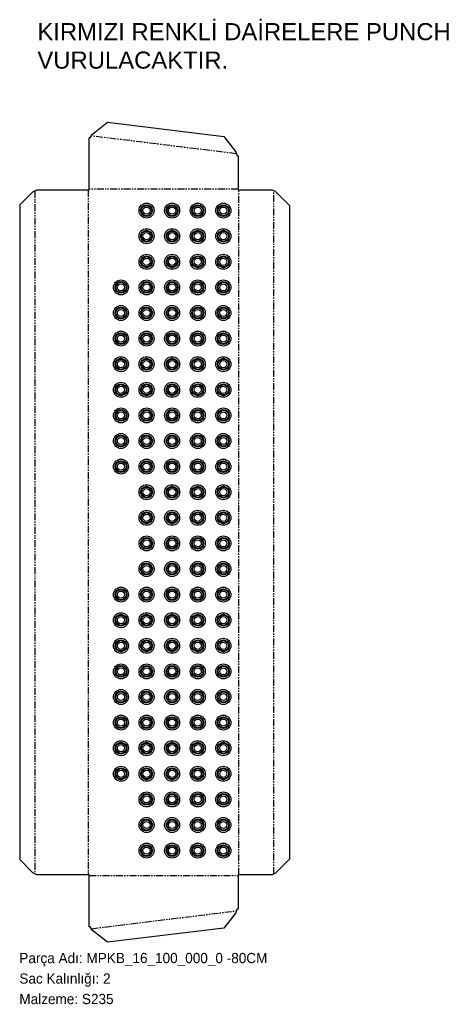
# Model space of a CAD drawing. Header units: millimetres. Extents: x 0 to 501, y -72 to 1082.
import ezdxf

# ---------------------------------------------------------------- set-up
doc = ezdxf.new("R2010")
doc.units = ezdxf.units.MM
for name, pattern in [('SLD-İki-Kısa-Kesik-Çizgili-Uzun-Kesik-Çizgi', [15.748, 8.128, -1.524, 1.524, -1.524, 1.524, -1.524]), ('SLD-Katı', [0]), ('SLD-Sürekli', [0])]:
    doc.linetypes.add(name, pattern=pattern)
doc.layers.add('METIN', color=96, linetype='SLD-Katı')
doc.styles.add('SLDTEXTSTYLE0', font='ARIAL.TTF', dxfattribs={"width": 0.948, "bigfont": 'bigfont'})
doc.styles.add('SLDTEXTSTYLE1', font='ARIAL.TTF', dxfattribs={"width": 0.948})
doc.styles.get("Standard").update_dxf_attribs({"font": 'ARIAL.TTF'})

msp = doc.modelspace()

# ---------------------------------------------------------------- linework, layer by layer
at = {"color": 7, "linetype": 'SLD-Sürekli', "lineweight": 25}
for p, q in [((85.538468, 947.370703), (103.369116, 961.301532)), ((103.369116, 961.301532), (239.637455, 944.569884)), ((83.017366, 943.248996), (85.538468, 947.370703)), ((81.724473, 882.143659), (81.724473, 943.248996)), ((83.017366, 943.248996), (81.724473, 943.248996)), ((239.637455, 944.569884), (253.568283, 926.739236)), ((253.568283, 926.739236), (255.017366, 922.130051)), ((255.017366, 922.130051), (256.31026, 922.130051)), ((256.31026, 922.130051), (256.31026, 882.143659)), ((15.878822, 879.88307), (0.4, 864.404248)), ((15.878822, 879.88307), (20.619137, 882.143659)), ((20.619137, 882.143659), (81.724473, 882.143659)), ((256.31026, 882.143659), (296.115596, 882.143659)), ((296.115596, 882.143659), (300.171741, 880.374209)), ((300.171741, 880.374209), (316.63284, 863.91311)), ((0.4, 864.404248), (0.4, 97.297284)), ((316.63284, 863.91311), (316.63284, 97.788422)), ((0.4, 97.297284), (15.878822, 81.818461)), ((316.63284, 97.788422), (300.171741, 81.327323)), ((20.619137, 79.557873), (15.878822, 81.818461)), ((300.171741, 81.327323), (296.115596, 79.557873)), ((81.724473, 79.557873), (20.619137, 79.557873)), ((81.724473, 18.452536), (81.724473, 79.557873)), ((296.115596, 79.557873), (256.31026, 79.557873)), ((256.31026, 79.557873), (256.31026, 39.571481)), ((253.568283, 34.962296), (239.637455, 17.131648)), ((255.017366, 39.571481), (253.568283, 34.962296)), ((255.017366, 39.571481), (256.31026, 39.571481)), ((83.017366, 18.452536), (81.724473, 18.452536)), ((85.538468, 14.330829), (83.017366, 18.452536)), ((103.369116, 0.4), (85.538468, 14.330829)), ((239.637455, 17.131648), (103.369116, 0.4))]:
    msp.add_line(p, q, dxfattribs=at)
at = {"color": 7, "linetype": 'SLD-İki-Kısa-Kesik-Çizgili-Uzun-Kesik-Çizgi'}
for p, q in [((254.292825, 924.434644), (84.277917, 945.309849)), ((18.24898, 881.013365), (18.24898, 80.688167)), ((80.818252, 882.143659), (80.818252, 79.557873)), ((256.31026, 883.049881), (81.724473, 883.049881)), ((257.216481, 79.557873), (257.216481, 882.143659)), ((298.143669, 80.442598), (298.143669, 881.258934)), ((81.724473, 78.651651), (256.31026, 78.651651)), ((84.277917, 16.391683), (254.292825, 37.266888))]:
    msp.add_line(p, q, dxfattribs=at)
at = {"color": 11, "linetype": 'SLD-Sürekli', "lineweight": 25}
for centre, radius in [((149.017366, 857.850766), 8.80083), ((179.017366, 857.850766), 8.80083), ((209.017366, 857.850766), 8.80083), ((239.017366, 857.850766), 8.80083), ((149.017366, 857.850766), 6.921445), ((149.017366, 857.850766), 6.059534), ((149.017366, 857.850766), 4.180149), ((179.017366, 857.850766), 6.921445), ((179.017366, 857.850766), 6.059534), ((179.017366, 857.850766), 4.180149), ((209.017366, 857.850766), 6.921445), ((209.017366, 857.850766), 6.059534), ((209.017366, 857.850766), 4.180149), ((239.017366, 857.850766), 6.921445), ((239.017366, 857.850766), 6.059534), ((239.017366, 857.850766), 4.180149), ((149.017366, 827.850766), 8.80083), ((149.017366, 827.850766), 6.921445), ((149.017366, 827.850766), 6.059534), ((149.017366, 827.850766), 4.180149), ((179.017366, 827.850766), 8.80083), ((179.017366, 827.850766), 6.921445), ((179.017366, 827.850766), 6.059534), ((179.017366, 827.850766), 4.180149), ((209.017366, 827.850766), 8.80083), ((209.017366, 827.850766), 6.921445), ((209.017366, 827.850766), 6.059534), ((209.017366, 827.850766), 4.180149), ((239.017366, 827.850766), 8.80083), ((239.017366, 827.850766), 6.921445), ((239.017366, 827.850766), 6.059534), ((239.017366, 827.850766), 4.180149), ((149.017366, 797.850766), 8.80083), ((149.017366, 797.850766), 6.921445), ((149.017366, 797.850766), 6.059534), ((149.017366, 797.850766), 4.180149), ((179.017366, 797.850766), 8.80083), ((179.017366, 797.850766), 6.921445), ((179.017366, 797.850766), 6.059534), ((179.017366, 797.850766), 4.180149), ((209.017366, 797.850766), 8.80083), ((209.017366, 797.850766), 6.921445), ((209.017366, 797.850766), 6.059534), ((209.017366, 797.850766), 4.180149), ((239.017366, 797.850766), 8.80083), ((239.017366, 797.850766), 6.921445), ((239.017366, 797.850766), 6.059534), ((239.017366, 797.850766), 4.180149), ((119.017366, 767.850766), 8.80083), ((119.017366, 767.850766), 6.921445), ((119.017366, 767.850766), 6.059534), ((149.017366, 767.850766), 8.80083), ((149.017366, 767.850766), 6.921445), ((149.017366, 767.850766), 6.059534), ((179.017366, 767.850766), 8.80083), ((179.017366, 767.850766), 6.921445), ((179.017366, 767.850766), 6.059534), ((209.017366, 767.850766), 8.80083), ((209.017366, 767.850766), 6.921445), ((209.017366, 767.850766), 6.059534), ((239.017366, 767.850766), 8.80083), ((239.017366, 767.850766), 6.921445), ((239.017366, 767.850766), 6.059534), ((119.017366, 767.850766), 4.180149), ((149.017366, 767.850766), 4.180149), ((179.017366, 767.850766), 4.180149), ((209.017366, 767.850766), 4.180149), ((239.017366, 767.850766), 4.180149), ((119.017366, 737.850766), 8.80083), ((119.017366, 737.850766), 6.921445), ((119.017366, 737.850766), 6.059534), ((119.017366, 737.850766), 4.180149), ((149.017366, 737.850766), 8.80083), ((149.017366, 737.850766), 6.921445), ((149.017366, 737.850766), 6.059534), ((149.017366, 737.850766), 4.180149), ((179.017366, 737.850766), 8.80083), ((179.017366, 737.850766), 6.921445), ((179.017366, 737.850766), 6.059534), ((179.017366, 737.850766), 4.180149), ((209.017366, 737.850766), 8.80083), ((209.017366, 737.850766), 6.921445), ((209.017366, 737.850766), 6.059534), ((209.017366, 737.850766), 4.180149), ((239.017366, 737.850766), 8.80083), ((239.017366, 737.850766), 6.921445), ((239.017366, 737.850766), 6.059534), ((239.017366, 737.850766), 4.180149), ((119.017366, 707.850766), 8.80083), ((149.017366, 707.850766), 8.80083), ((179.017366, 707.850766), 8.80083), ((209.017366, 707.850766), 8.80083), ((239.017366, 707.850766), 8.80083), ((119.017366, 707.850766), 6.921445), ((119.017366, 707.850766), 6.059534), ((119.017366, 707.850766), 4.180149), ((149.017366, 707.850766), 6.921445), ((149.017366, 707.850766), 6.059534), ((149.017366, 707.850766), 4.180149), ((179.017366, 707.850766), 6.921445), ((179.017366, 707.850766), 6.059534), ((179.017366, 707.850766), 4.180149), ((209.017366, 707.850766), 6.921445), ((209.017366, 707.850766), 6.059534), ((209.017366, 707.850766), 4.180149), ((239.017366, 707.850766), 6.921445), ((239.017366, 707.850766), 6.059534), ((239.017366, 707.850766), 4.180149), ((119.017366, 677.850766), 8.80083), ((119.017366, 677.850766), 6.921445), ((119.017366, 677.850766), 6.059534), ((119.017366, 677.850766), 4.180149), ((149.017366, 677.850766), 8.80083), ((149.017366, 677.850766), 6.921445), ((149.017366, 677.850766), 6.059534), ((149.017366, 677.850766), 4.180149), ((179.017366, 677.850766), 8.80083), ((179.017366, 677.850766), 6.921445), ((179.017366, 677.850766), 6.059534), ((179.017366, 677.850766), 4.180149), ((209.017366, 677.850766), 8.80083), ((209.017366, 677.850766), 6.921445), ((209.017366, 677.850766), 6.059534), ((209.017366, 677.850766), 4.180149), ((239.017366, 677.850766), 8.80083), ((239.017366, 677.850766), 6.921445), ((239.017366, 677.850766), 6.059534), ((239.017366, 677.850766), 4.180149), ((119.017366, 647.850766), 8.80083), ((119.017366, 647.850766), 6.921445), ((119.017366, 647.850766), 6.059534), ((119.017366, 647.850766), 4.180149), ((149.017366, 647.850766), 8.80083), ((149.017366, 647.850766), 6.921445), ((149.017366, 647.850766), 6.059534), ((149.017366, 647.850766), 4.180149), ((179.017366, 647.850766), 8.80083), ((179.017366, 647.850766), 6.921445), ((179.017366, 647.850766), 6.059534), ((179.017366, 647.850766), 4.180149), ((209.017366, 647.850766), 8.80083), ((209.017366, 647.850766), 6.921445), ((209.017366, 647.850766), 6.059534), ((209.017366, 647.850766), 4.180149), ((239.017366, 647.850766), 8.80083), ((239.017366, 647.850766), 6.921445), ((239.017366, 647.850766), 6.059534), ((239.017366, 647.850766), 4.180149), ((119.017366, 617.850766), 8.80083), ((119.017366, 617.850766), 6.921445), ((119.017366, 617.850766), 6.059534), ((149.017366, 617.850766), 8.80083), ((149.017366, 617.850766), 6.921445), ((149.017366, 617.850766), 6.059534), ((179.017366, 617.850766), 8.80083), ((179.017366, 617.850766), 6.921445), ((179.017366, 617.850766), 6.059534), ((209.017366, 617.850766), 8.80083), ((209.017366, 617.850766), 6.921445), ((209.017366, 617.850766), 6.059534), ((239.017366, 617.850766), 8.80083), ((239.017366, 617.850766), 6.921445), ((239.017366, 617.850766), 6.059534), ((119.017366, 617.850766), 4.180149), ((149.017366, 617.850766), 4.180149), ((179.017366, 617.850766), 4.180149), ((209.017366, 617.850766), 4.180149), ((239.017366, 617.850766), 4.180149), ((119.017366, 587.850766), 8.80083), ((119.017366, 587.850766), 6.921445), ((119.017366, 587.850766), 6.059534), ((119.017366, 587.850766), 4.180149), ((149.017366, 587.850766), 8.80083), ((149.017366, 587.850766), 6.921445), ((149.017366, 587.850766), 6.059534), ((149.017366, 587.850766), 4.180149), ((179.017366, 587.850766), 8.80083), ((179.017366, 587.850766), 6.921445), ((179.017366, 587.850766), 6.059534), ((179.017366, 587.850766), 4.180149), ((209.017366, 587.850766), 8.80083), ((209.017366, 587.850766), 6.921445), ((209.017366, 587.850766), 6.059534), ((209.017366, 587.850766), 4.180149), ((239.017366, 587.850766), 8.80083), ((239.017366, 587.850766), 6.921445), ((239.017366, 587.850766), 6.059534), ((239.017366, 587.850766), 4.180149), ((119.017366, 557.850766), 8.80083), ((149.017366, 557.850766), 8.80083), ((179.017366, 557.850766), 8.80083), ((209.017366, 557.850766), 8.80083), ((239.017366, 557.850766), 8.80083), ((119.017366, 557.850766), 6.921445), ((119.017366, 557.850766), 6.059534), ((119.017366, 557.850766), 4.180149), ((149.017366, 557.850766), 6.921445), ((149.017366, 557.850766), 6.059534), ((149.017366, 557.850766), 4.180149), ((179.017366, 557.850766), 6.921445), ((179.017366, 557.850766), 6.059534), ((179.017366, 557.850766), 4.180149), ((209.017366, 557.850766), 6.921445), ((209.017366, 557.850766), 6.059534), ((209.017366, 557.850766), 4.180149), ((239.017366, 557.850766), 6.921445), ((239.017366, 557.850766), 6.059534), ((239.017366, 557.850766), 4.180149), ((149.017366, 527.850766), 8.80083), ((149.017366, 527.850766), 6.921445), ((149.017366, 527.850766), 6.059534), ((149.017366, 527.850766), 4.180149), ((179.017366, 527.850766), 8.80083), ((179.017366, 527.850766), 6.921445), ((179.017366, 527.850766), 6.059534), ((179.017366, 527.850766), 4.180149), ((209.017366, 527.850766), 8.80083), ((209.017366, 527.850766), 6.921445), ((209.017366, 527.850766), 6.059534), ((209.017366, 527.850766), 4.180149), ((239.017366, 527.850766), 8.80083), ((239.017366, 527.850766), 6.921445), ((239.017366, 527.850766), 6.059534), ((239.017366, 527.850766), 4.180149), ((149.017366, 497.850766), 8.80083), ((149.017366, 497.850766), 6.921445), ((149.017366, 497.850766), 6.059534), ((149.017366, 497.850766), 4.180149), ((179.017366, 497.850766), 8.80083), ((179.017366, 497.850766), 6.921445), ((179.017366, 497.850766), 6.059534), ((179.017366, 497.850766), 4.180149), ((209.017366, 497.850766), 8.80083), ((209.017366, 497.850766), 6.921445), ((209.017366, 497.850766), 6.059534), ((209.017366, 497.850766), 4.180149), ((239.017366, 497.850766), 8.80083), ((239.017366, 497.850766), 6.921445), ((239.017366, 497.850766), 6.059534), ((239.017366, 497.850766), 4.180149), ((149.017366, 467.850766), 8.80083), ((149.017366, 467.850766), 6.921445), ((149.017366, 467.850766), 6.059534), ((179.017366, 467.850766), 8.80083), ((179.017366, 467.850766), 6.921445), ((179.017366, 467.850766), 6.059534), ((209.017366, 467.850766), 8.80083), ((209.017366, 467.850766), 6.921445), ((209.017366, 467.850766), 6.059534), ((239.017366, 467.850766), 8.80083), ((239.017366, 467.850766), 6.921445), ((239.017366, 467.850766), 6.059534), ((149.017366, 467.850766), 4.180149), ((179.017366, 467.850766), 4.180149), ((209.017366, 467.850766), 4.180149), ((239.017366, 467.850766), 4.180149), ((149.017366, 437.850766), 8.80083), ((149.017366, 437.850766), 6.921445), ((149.017366, 437.850766), 6.059534), ((149.017366, 437.850766), 4.180149), ((179.017366, 437.850766), 8.80083), ((179.017366, 437.850766), 6.921445), ((179.017366, 437.850766), 6.059534), ((179.017366, 437.850766), 4.180149), ((209.017366, 437.850766), 8.80083), ((209.017366, 437.850766), 6.921445), ((209.017366, 437.850766), 6.059534), ((209.017366, 437.850766), 4.180149), ((239.017366, 437.850766), 8.80083), ((239.017366, 437.850766), 6.921445), ((239.017366, 437.850766), 6.059534), ((239.017366, 437.850766), 4.180149), ((119.017366, 407.850766), 8.80083), ((149.017366, 407.850766), 8.80083), ((179.017366, 407.850766), 8.80083), ((209.017366, 407.850766), 8.80083), ((239.017366, 407.850766), 8.80083), ((119.017366, 407.850766), 6.921445), ((119.017366, 407.850766), 6.059534), ((119.017366, 407.850766), 4.180149), ((149.017366, 407.850766), 6.921445), ((149.017366, 407.850766), 6.059534), ((149.017366, 407.850766), 4.180149), ((179.017366, 407.850766), 6.921445), ((179.017366, 407.850766), 6.059534), ((179.017366, 407.850766), 4.180149), ((209.017366, 407.850766), 6.921445), ((209.017366, 407.850766), 6.059534), ((209.017366, 407.850766), 4.180149), ((239.017366, 407.850766), 6.921445), ((239.017366, 407.850766), 6.059534), ((239.017366, 407.850766), 4.180149), ((119.017366, 377.850766), 8.80083), ((119.017366, 377.850766), 6.921445), ((119.017366, 377.850766), 6.059534), ((119.017366, 377.850766), 4.180149), ((149.017366, 377.850766), 8.80083), ((149.017366, 377.850766), 6.921445), ((149.017366, 377.850766), 6.059534), ((149.017366, 377.850766), 4.180149), ((179.017366, 377.850766), 8.80083), ((179.017366, 377.850766), 6.921445), ((179.017366, 377.850766), 6.059534), ((179.017366, 377.850766), 4.180149), ((209.017366, 377.850766), 8.80083), ((209.017366, 377.850766), 6.921445), ((209.017366, 377.850766), 6.059534), ((209.017366, 377.850766), 4.180149), ((239.017366, 377.850766), 8.80083), ((239.017366, 377.850766), 6.921445), ((239.017366, 377.850766), 6.059534), ((239.017366, 377.850766), 4.180149), ((119.017366, 347.850766), 8.80083), ((119.017366, 347.850766), 6.921445), ((119.017366, 347.850766), 6.059534), ((119.017366, 347.850766), 4.180149), ((149.017366, 347.850766), 8.80083), ((149.017366, 347.850766), 6.921445), ((149.017366, 347.850766), 6.059534), ((149.017366, 347.850766), 4.180149), ((179.017366, 347.850766), 8.80083), ((179.017366, 347.850766), 6.921445), ((179.017366, 347.850766), 6.059534), ((179.017366, 347.850766), 4.180149), ((209.017366, 347.850766), 8.80083), ((209.017366, 347.850766), 6.921445), ((209.017366, 347.850766), 6.059534), ((209.017366, 347.850766), 4.180149), ((239.017366, 347.850766), 8.80083), ((239.017366, 347.850766), 6.921445), ((239.017366, 347.850766), 6.059534), ((239.017366, 347.850766), 4.180149), ((119.017366, 317.850766), 8.80083), ((119.017366, 317.850766), 6.921445), ((119.017366, 317.850766), 6.059534), ((149.017366, 317.850766), 8.80083), ((149.017366, 317.850766), 6.921445), ((149.017366, 317.850766), 6.059534), ((179.017366, 317.850766), 8.80083), ((179.017366, 317.850766), 6.921445), ((179.017366, 317.850766), 6.059534), ((209.017366, 317.850766), 8.80083), ((209.017366, 317.850766), 6.921445), ((209.017366, 317.850766), 6.059534), ((239.017366, 317.850766), 8.80083), ((239.017366, 317.850766), 6.921445), ((239.017366, 317.850766), 6.059534), ((119.017366, 317.850766), 4.180149), ((149.017366, 317.850766), 4.180149), ((179.017366, 317.850766), 4.180149), ((209.017366, 317.850766), 4.180149), ((239.017366, 317.850766), 4.180149), ((119.017366, 287.850766), 8.80083), ((119.017366, 287.850766), 6.921445), ((119.017366, 287.850766), 6.059534), ((119.017366, 287.850766), 4.180149), ((149.017366, 287.850766), 8.80083), ((149.017366, 287.850766), 6.921445), ((149.017366, 287.850766), 6.059534), ((149.017366, 287.850766), 4.180149), ((179.017366, 287.850766), 8.80083), ((179.017366, 287.850766), 6.921445), ((179.017366, 287.850766), 6.059534), ((179.017366, 287.850766), 4.180149), ((209.017366, 287.850766), 8.80083), ((209.017366, 287.850766), 6.921445), ((209.017366, 287.850766), 6.059534), ((209.017366, 287.850766), 4.180149), ((239.017366, 287.850766), 8.80083), ((239.017366, 287.850766), 6.921445), ((239.017366, 287.850766), 6.059534), ((239.017366, 287.850766), 4.180149), ((119.017366, 257.850766), 8.80083), ((149.017366, 257.850766), 8.80083), ((179.017366, 257.850766), 8.80083), ((209.017366, 257.850766), 8.80083), ((239.017366, 257.850766), 8.80083), ((119.017366, 257.850766), 6.921445), ((119.017366, 257.850766), 6.059534), ((119.017366, 257.850766), 4.180149), ((149.017366, 257.850766), 6.921445), ((149.017366, 257.850766), 6.059534), ((149.017366, 257.850766), 4.180149), ((179.017366, 257.850766), 6.921445), ((179.017366, 257.850766), 6.059534), ((179.017366, 257.850766), 4.180149), ((209.017366, 257.850766), 6.921445), ((209.017366, 257.850766), 6.059534), ((209.017366, 257.850766), 4.180149), ((239.017366, 257.850766), 6.921445), ((239.017366, 257.850766), 6.059534), ((239.017366, 257.850766), 4.180149), ((119.017366, 227.850766), 8.80083), ((119.017366, 227.850766), 6.921445), ((119.017366, 227.850766), 6.059534), ((119.017366, 227.850766), 4.180149), ((149.017366, 227.850766), 8.80083), ((149.017366, 227.850766), 6.921445), ((149.017366, 227.850766), 6.059534), ((149.017366, 227.850766), 4.180149), ((179.017366, 227.850766), 8.80083), ((179.017366, 227.850766), 6.921445), ((179.017366, 227.850766), 6.059534), ((179.017366, 227.850766), 4.180149), ((209.017366, 227.850766), 8.80083), ((209.017366, 227.850766), 6.921445), ((209.017366, 227.850766), 6.059534), ((209.017366, 227.850766), 4.180149), ((239.017366, 227.850766), 8.80083), ((239.017366, 227.850766), 6.921445), ((239.017366, 227.850766), 6.059534), ((239.017366, 227.850766), 4.180149), ((119.017366, 197.850766), 8.80083), ((119.017366, 197.850766), 6.921445), ((119.017366, 197.850766), 6.059534), ((119.017366, 197.850766), 4.180149), ((149.017366, 197.850766), 8.80083), ((149.017366, 197.850766), 6.921445), ((149.017366, 197.850766), 6.059534), ((149.017366, 197.850766), 4.180149), ((179.017366, 197.850766), 8.80083), ((179.017366, 197.850766), 6.921445), ((179.017366, 197.850766), 6.059534), ((179.017366, 197.850766), 4.180149), ((209.017366, 197.850766), 8.80083), ((209.017366, 197.850766), 6.921445), ((209.017366, 197.850766), 6.059534), ((209.017366, 197.850766), 4.180149), ((239.017366, 197.850766), 8.80083), ((239.017366, 197.850766), 6.921445), ((239.017366, 197.850766), 6.059534), ((239.017366, 197.850766), 4.180149), ((149.017366, 167.850766), 8.80083), ((149.017366, 167.850766), 6.921445), ((149.017366, 167.850766), 6.059534), ((179.017366, 167.850766), 8.80083), ((179.017366, 167.850766), 6.921445), ((179.017366, 167.850766), 6.059534), ((209.017366, 167.850766), 8.80083), ((209.017366, 167.850766), 6.921445), ((209.017366, 167.850766), 6.059534), ((239.017366, 167.850766), 8.80083), ((239.017366, 167.850766), 6.921445), ((239.017366, 167.850766), 6.059534), ((149.017366, 167.850766), 4.180149), ((179.017366, 167.850766), 4.180149), ((209.017366, 167.850766), 4.180149), ((239.017366, 167.850766), 4.180149), ((149.017366, 137.850766), 8.80083), ((149.017366, 137.850766), 6.921445), ((149.017366, 137.850766), 6.059534), ((149.017366, 137.850766), 4.180149), ((179.017366, 137.850766), 8.80083), ((179.017366, 137.850766), 6.921445), ((179.017366, 137.850766), 6.059534), ((179.017366, 137.850766), 4.180149), ((209.017366, 137.850766), 8.80083), ((209.017366, 137.850766), 6.921445), ((209.017366, 137.850766), 6.059534), ((209.017366, 137.850766), 4.180149), ((239.017366, 137.850766), 8.80083), ((239.017366, 137.850766), 6.921445), ((239.017366, 137.850766), 6.059534), ((239.017366, 137.850766), 4.180149), ((149.017366, 107.850766), 8.80083), ((179.017366, 107.850766), 8.80083), ((209.017366, 107.850766), 8.80083), ((239.017366, 107.850766), 8.80083), ((149.017366, 107.850766), 6.921445), ((149.017366, 107.850766), 6.059534), ((149.017366, 107.850766), 4.180149), ((179.017366, 107.850766), 6.921445), ((179.017366, 107.850766), 6.059534), ((179.017366, 107.850766), 4.180149), ((209.017366, 107.850766), 6.921445), ((209.017366, 107.850766), 6.059534), ((209.017366, 107.850766), 4.180149), ((239.017366, 107.850766), 6.921445), ((239.017366, 107.850766), 6.059534), ((239.017366, 107.850766), 4.180149)]:
    msp.add_circle(centre, radius, dxfattribs=at)

# ---------------------------------------------------------------- texts
at = {"insert": (21.129768, 1077.536699), "char_height": 20, "width": 529.815841, "attachment_point": 1}
msp.add_mtext('{\\C1;KIRMIZI RENKLİ DAİRELERE PUNCH VURULACAKTIR.}', dxfattribs=at)
at = {"layer": 'METIN', "char_height": 12, "attachment_point": 1}
for s, insert, style in [('Parça Adı: MPKB_16_100_000_0 -80CM', (0, -12.031187), 'SLDTEXTSTYLE0'), ('Sac Kalınlığı: 2', (0, -36.031187), 'SLDTEXTSTYLE0'), ('Malzeme: S235', (0, -60.031187), 'SLDTEXTSTYLE1')]:
    msp.add_mtext(s, dxfattribs=dict(at, insert=insert, style=style))

doc.saveas('drawing.dxf')
